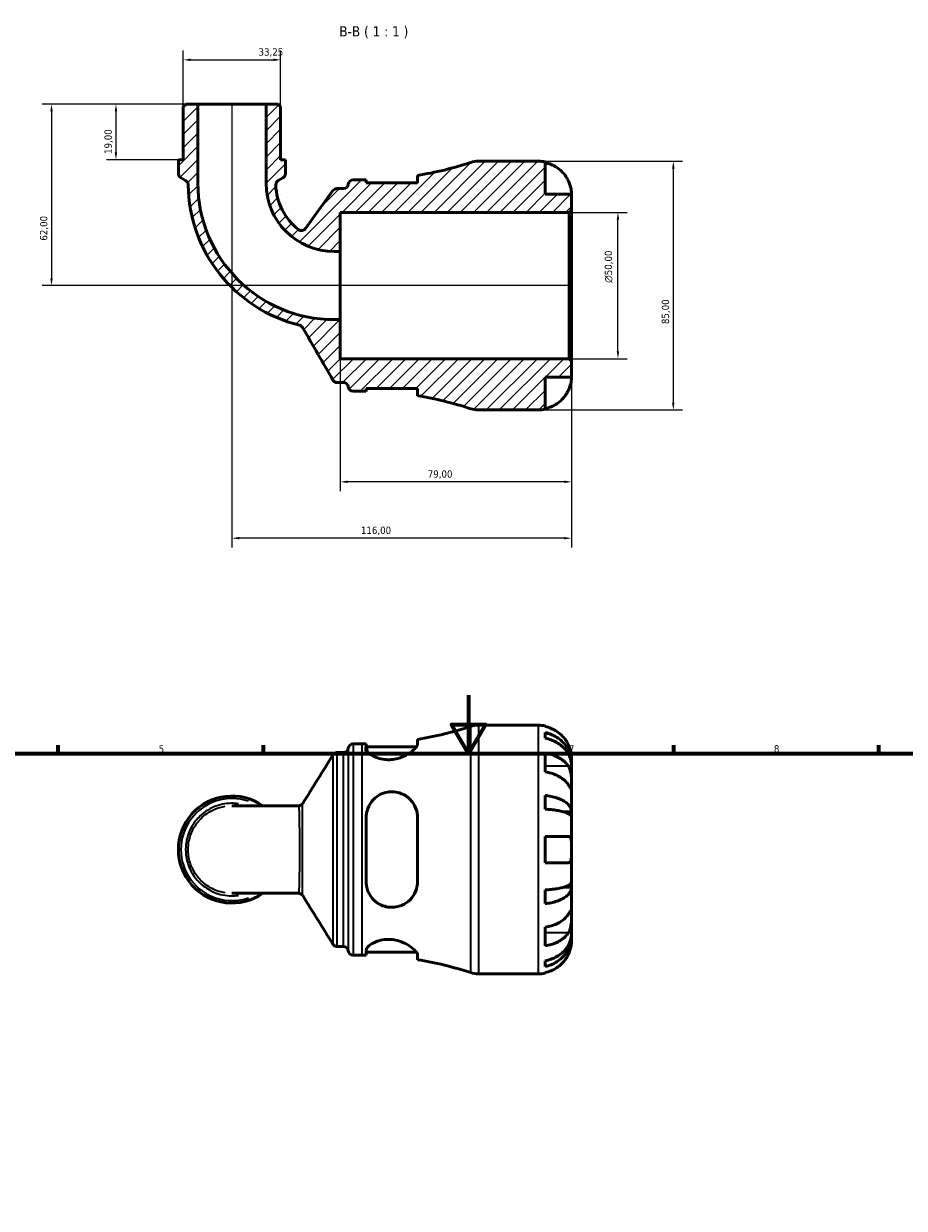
# Model space of a CAD drawing. Header units: millimetres. Extents: x 0 to 902, y 0 to 823.
# Tile 4 of 6: x 269 to 569, y 419 to 823. Entities that reach past the tile are written whole.
import ezdxf

# ---------------------------------------------------------------- set-up
doc = ezdxf.new("R2010")
doc.units = ezdxf.units.MM
for name, color, linetype, lineweight in [('Border (ISO)', 7, 'Continuous', 70), ('Dimension (ISO)', 7, 'Continuous', 25), ('Hatch (ISO)', 7, 'Continuous', 18), ('Symbol (ISO)', 7, 'Continuous', 25), ('Visible (ISO)', 7, 'Continuous', 50), ('Visible Narrow (ISO)', 7, 'Continuous', 35)]:
    doc.layers.add(name, color=color, linetype=linetype, lineweight=lineweight)
doc.styles.add('Label Text (ISO)', font='tahoma.ttf')
doc.styles.add('Note Text (ISO)', font='tahoma.ttf')
doc.dimstyles.new('Default (ISO)', dxfattribs={"dimtxt": 2.5, "dimasz": 2.5, "dimexe": 3.175, "dimexo": 0, "dimgap": 0.762, "dimtad": 1, "dimrnd": 1e-08, "dimzin": 0, "dimtxsty": 'Note Text (ISO)', "dimcen": 0.09, "dimdle": 10, "dimclrd": 256, "dimclre": 256, "dimclrt": 256, "dimazin": 0, "dimtfac": 1.40208, "dimtmove": 0, "dimatfit": 3, "dimfxl": 1, "dimtolj": 1, "dimtzin": 0, "dimlwd": -1, "dimlwe": -1, "dimarcsym": 0})

# ---------------------------------------------------------------- blocks, each defined once
blk = doc.blocks.new('Borders Default Border')
at = {"layer": 'Border (ISO)'}
for p, q in [((280.33, 574), (280.33, 576.9)), ((350.42, 574), (350.42, 576.9)), ((490.58, 574), (490.58, 576.9)), ((560.67, 574), (560.67, 576.9))]:
    blk.add_line(p, q, dxfattribs=at)
at = {"layer": 'Border (ISO)', "flags": 128}
for points in [[(420.5, 594), (420.5, 574), (414.73, 584), (426.27, 584), (420.5, 574)], [(20, 20), (20, 574), (821, 574), (821, 20), (20, 20)]]:
    blk.add_lwpolyline(points, dxfattribs=at)
at = {"layer": 'Border (ISO)', "color": 232, "true_color": 0xca0064, "char_height": 2.5, "attachment_point": 7, "style": 'Note Text (ISO)'}
for s, insert in [('5', (314.64, 574.35)), ('6', (384.66, 574.35)), ('7', (454.77, 574.4)), ('8', (524.81, 574.34))]:
    blk.add_mtext(s, dxfattribs=dict(at, insert=insert))
blk = doc.blocks.new('*D7')
at = {"layer": 'Defpoints', "color": 0, "transparency": 16777216}
for p in [(328.05, 795.95), (300.07, 776.95), (321.4, 776.95)]:
    blk.add_point(p, dxfattribs=at)
at = {"layer": 'Dimension (ISO)', "transparency": 16777216}
for p, q in [((328.05, 795.95), (296.9, 795.95)), ((300.07, 793.45), (300.07, 779.45)), ((321.4, 776.95), (296.9, 776.95))]:
    blk.add_line(p, q, dxfattribs=at)
for points in [[(299.66, 793.45), (300.49, 793.45), (300.07, 795.95)], [(299.66, 779.45), (300.49, 779.45), (300.07, 776.95)]]:
    blk.add_solid(points, dxfattribs=at)
at = {"layer": 'Dimension (ISO)', "color": 232, "true_color": 0xca0064, "transparency": 16777216, "insert": (296.14, 778.93), "char_height": 2.5, "attachment_point": 1, "rotation": 90, "style": 'Note Text (ISO)'}
blk.add_mtext('\\A1;19,00', dxfattribs=at)
blk = doc.blocks.new('*D8')
at = {"layer": 'Defpoints', "color": 0, "transparency": 16777216}
for p in [(454.84, 758.95), (471.53, 758.95), (454.84, 708.95)]:
    blk.add_point(p, dxfattribs=at)
at = {"layer": 'Dimension (ISO)', "transparency": 16777216}
for p, q in [((454.84, 758.95), (474.71, 758.95)), ((471.53, 711.45), (471.53, 756.45)), ((454.84, 708.95), (474.71, 708.95))]:
    blk.add_line(p, q, dxfattribs=at)
for points in [[(471.12, 756.45), (471.95, 756.45), (471.53, 758.95)], [(471.12, 711.45), (471.95, 711.45), (471.53, 708.95)]]:
    blk.add_solid(points, dxfattribs=at)
at = {"layer": 'Dimension (ISO)', "color": 232, "true_color": 0xca0064, "transparency": 16777216, "insert": (467.01, 734.89), "char_height": 2.5, "attachment_point": 1, "rotation": 90, "style": 'Note Text (ISO)'}
blk.add_mtext('\\A1;\\fAIGDT|b0|i0;\\H2.5000;\\ln\\fTahoma|b0|i0;\\H2.5000;50,00', dxfattribs=at)
blk = doc.blocks.new('*D9')
at = {"layer": 'Defpoints', "color": 0, "transparency": 16777216}
for p in [(376.69, 722.31), (455.69, 708.1), (376.69, 666.89)]:
    blk.add_point(p, dxfattribs=at)
at = {"layer": 'Dimension (ISO)', "transparency": 16777216}
for p, q in [((376.69, 722.31), (376.69, 663.71)), ((455.69, 708.1), (455.69, 663.71)), ((453.19, 666.89), (379.19, 666.89))]:
    blk.add_line(p, q, dxfattribs=at)
for points in [[(379.19, 667.31), (379.19, 666.47), (376.69, 666.89)], [(453.19, 667.31), (453.19, 666.47), (455.69, 666.89)]]:
    blk.add_solid(points, dxfattribs=at)
at = {"layer": 'Dimension (ISO)', "color": 232, "true_color": 0xca0064, "transparency": 16777216, "insert": (406.57, 670.82), "char_height": 2.5, "attachment_point": 1, "style": 'Note Text (ISO)'}
blk.add_mtext('\\A1;79,00', dxfattribs=at)
blk = doc.blocks.new('*D10')
at = {"layer": 'Defpoints', "color": 0, "transparency": 16777216}
for p in [(444.44, 776.45), (444.44, 691.45), (490.44, 691.45)]:
    blk.add_point(p, dxfattribs=at)
at = {"layer": 'Dimension (ISO)', "transparency": 16777216}
for p, q in [((444.44, 776.45), (493.62, 776.45)), ((490.44, 773.95), (490.44, 693.95)), ((444.44, 691.45), (493.62, 691.45))]:
    blk.add_line(p, q, dxfattribs=at)
for points in [[(490.02, 773.95), (490.86, 773.95), (490.44, 776.45)], [(490.02, 693.95), (490.86, 693.95), (490.44, 691.45)]]:
    blk.add_solid(points, dxfattribs=at)
at = {"layer": 'Dimension (ISO)', "color": 232, "true_color": 0xca0064, "transparency": 16777216, "insert": (486.5, 720.8), "char_height": 2.5, "attachment_point": 1, "rotation": 90, "style": 'Note Text (ISO)'}
blk.add_mtext('\\A1;85,00', dxfattribs=at)
blk = doc.blocks.new('*D11')
at = {"layer": 'Defpoints', "color": 0, "transparency": 16777216}
for p in [(339.69, 795.95), (455.69, 708.1), (339.69, 647.63)]:
    blk.add_point(p, dxfattribs=at)
at = {"layer": 'Dimension (ISO)', "transparency": 16777216}
for p, q in [((339.69, 795.95), (339.69, 644.46)), ((455.69, 708.1), (455.69, 644.46)), ((453.19, 647.63), (342.19, 647.63))]:
    blk.add_line(p, q, dxfattribs=at)
for points in [[(342.19, 648.05), (342.19, 647.22), (339.69, 647.63)], [(453.19, 648.05), (453.19, 647.22), (455.69, 647.63)]]:
    blk.add_solid(points, dxfattribs=at)
at = {"layer": 'Dimension (ISO)', "color": 232, "true_color": 0xca0064, "transparency": 16777216, "insert": (383.74, 651.57), "char_height": 2.5, "attachment_point": 1, "style": 'Note Text (ISO)'}
blk.add_mtext('\\A1;116,00', dxfattribs=at)
blk = doc.blocks.new('*D12')
at = {"layer": 'Defpoints', "color": 0, "transparency": 16777216}
for p in [(356.32, 811.1), (323.07, 795.1), (356.32, 795.1)]:
    blk.add_point(p, dxfattribs=at)
at = {"layer": 'Dimension (ISO)', "transparency": 16777216}
for p, q in [((323.07, 795.1), (323.07, 814.27)), ((356.32, 795.1), (356.32, 814.27)), ((325.57, 811.1), (353.82, 811.1))]:
    blk.add_line(p, q, dxfattribs=at)
for points in [[(325.57, 811.51), (325.57, 810.68), (323.07, 811.1)], [(353.82, 811.51), (353.82, 810.68), (356.32, 811.1)]]:
    blk.add_solid(points, dxfattribs=at)
at = {"layer": 'Dimension (ISO)', "color": 232, "true_color": 0xca0064, "transparency": 16777216, "insert": (348.77, 815.03), "char_height": 2.5, "attachment_point": 1, "style": 'Note Text (ISO)'}
blk.add_mtext('\\A1;33,25', dxfattribs=at)
blk = doc.blocks.new('*D13')
at = {"layer": 'Defpoints', "color": 0, "transparency": 16777216}
for p in [(328.05, 795.95), (278.07, 733.95), (454.84, 733.95)]:
    blk.add_point(p, dxfattribs=at)
at = {"layer": 'Dimension (ISO)', "transparency": 16777216}
for p, q in [((328.05, 795.95), (274.89, 795.95)), ((278.07, 793.45), (278.07, 736.45)), ((454.84, 733.95), (274.89, 733.95))]:
    blk.add_line(p, q, dxfattribs=at)
for points in [[(277.65, 793.45), (278.48, 793.45), (278.07, 795.95)], [(277.65, 736.45), (278.48, 736.45), (278.07, 733.95)]]:
    blk.add_solid(points, dxfattribs=at)
at = {"layer": 'Dimension (ISO)', "color": 232, "true_color": 0xca0064, "transparency": 16777216, "insert": (274.13, 749.31), "char_height": 2.5, "attachment_point": 1, "rotation": 90, "style": 'Note Text (ISO)'}
blk.add_mtext('\\A1;62,00', dxfattribs=at)

msp = doc.modelspace()

# ---------------------------------------------------------------- hatches: boundary and pattern name
at = {"layer": 'Hatch (ISO)'}
h = msp.add_hatch(dxfattribs=at)
h.set_pattern_fill('ANSI31', color=256, scale=25.4, style=0)
h.set_pattern_definition([(45, (0, 0), (-2.245064, 2.245064), [])])
edge = h.paths.add_edge_path()
edge.add_ellipse((423.899, 699.945), major_axis=(-2.659, -8.073), ratio=1, start_angle=0, end_angle=18.23145)
edge.add_line((423.899, 691.445), (444.441, 691.445))
edge.add_ellipse((444.441, 702.695), major_axis=(0, -11.25), ratio=1, start_angle=0, end_angle=11.53696)
edge.add_line((446.691, 691.673), (446.691, 702.695))
edge.add_line((446.691, 702.695), (455.691, 702.695))
edge.add_line((455.691, 702.695), (455.691, 708.095))
edge.add_line((455.691, 708.095), (454.841, 708.945))
edge.add_line((454.841, 708.945), (376.691, 708.945))
edge.add_line((376.691, 708.945), (376.691, 722.308))
edge.add_line((376.691, 722.308), (374.689, 722.308))
edge.add_ellipse((374.689, 768.943), major_axis=(0, -46.635), ratio=1, start_angle=270, end_angle=360, ccw=False)
edge.add_line((328.054, 768.943), (328.054, 795.945))
edge.add_line((328.054, 795.945), (323.917, 795.945))
edge.add_line((323.917, 795.945), (323.067, 795.095))
edge.add_line((323.067, 795.095), (323.067, 776.945))
edge.add_line((323.067, 776.945), (321.404, 776.945))
edge.add_line((321.404, 776.945), (321.404, 772.227))
edge.add_ellipse((323.104, 772.227), major_axis=(-1.7, 0), ratio=1, start_angle=0, end_angle=60)
edge.add_line((322.254, 770.755), (323.882, 769.815))
edge.add_spline(control_points=[(323.882, 769.815), (324.041, 769.723), (324.184, 769.606), (324.427, 769.331), (324.526, 769.175), (324.684, 768.802), (324.73, 768.583), (324.732, 768.362)], knot_values=[-0.1764937, -0.1764937, -0.1764937, -0.1764937, -0.1214516, -0.1214516, -0.0664096, -0.0664096, 0, 0, 0, 0], degree=3, periodic=0)
edge.add_ellipse((374.689, 768.943), major_axis=(-49.956, -0.581), ratio=1, start_angle=0, end_angle=75.50623)
edge.add_spline(control_points=[(362.748, 720.431), (362.863, 720.403), (362.974, 720.363), (363.187, 720.26), (363.288, 720.198), (363.556, 719.991), (363.703, 719.822), (363.814, 719.631)], knot_values=[-0.1372686, -0.1372686, -0.1372686, -0.1372686, -0.1018391, -0.1018391, -0.0664096, -0.0664096, 0, 0, 0, 0], degree=3, periodic=0)
edge.add_line((363.814, 719.631), (374.198, 701.645))
edge.add_spline(control_points=[(374.198, 701.645), (374.291, 701.484), (374.411, 701.338), (374.692, 701.093), (374.852, 700.994), (375.229, 700.839), (375.449, 700.795), (375.67, 700.795)], knot_values=[-0.1784834, -0.1784834, -0.1784834, -0.1784834, -0.1224465, -0.1224465, -0.0664096, -0.0664096, 0, 0, 0, 0], degree=3, periodic=0)
edge.add_line((375.67, 700.795), (377.755, 700.795))
edge.add_ellipse((377.755, 699.095), major_axis=(0, 1.7), ratio=1, start_angle=277.18076, end_angle=360, ccw=False)
edge.add_ellipse((381.129, 699.52), major_axis=(-1.687, -0.212), ratio=1, start_angle=0, end_angle=82.81924)
edge.add_line((381.129, 697.82), (384.169, 697.82))
edge.add_ellipse((384.169, 579.327), major_axis=(0, 118.493), ratio=1, start_angle=359.33029, end_angle=360, ccw=False)
edge.add_line((385.554, 697.812), (385.554, 698.82))
edge.add_line((385.554, 698.82), (403.054, 698.82))
edge.add_line((403.054, 698.82), (403.054, 696.306))
edge.add_ellipse((384.169, 579.327), major_axis=(18.885, 116.979), ratio=1, start_angle=350.93924, end_angle=360, ccw=False)
edge = h.paths.add_edge_path()
edge.add_ellipse((423.899, 767.945), major_axis=(0, 8.5), ratio=1, start_angle=0, end_angle=18.23145)
edge.add_ellipse((384.169, 888.564), major_axis=(37.071, -112.545), ratio=1, start_angle=350.93924, end_angle=360, ccw=False)
edge.add_line((403.054, 771.585), (403.054, 769.07))
edge.add_line((403.054, 769.07), (385.554, 769.07))
edge.add_line((385.554, 769.07), (385.554, 770.079))
edge.add_ellipse((384.169, 888.564), major_axis=(1.385, -118.485), ratio=1, start_angle=359.33029, end_angle=360, ccw=False)
edge.add_line((384.169, 770.07), (381.129, 770.07))
edge.add_ellipse((381.129, 768.37), major_axis=(0, 1.7), ratio=1, start_angle=0, end_angle=82.81924)
edge.add_ellipse((377.755, 768.795), major_axis=(1.687, -0.213), ratio=1, start_angle=277.18076, end_angle=360, ccw=False)
edge.add_line((377.755, 767.095), (375.557, 767.095))
edge.add_ellipse((375.557, 765.395), major_axis=(0, 1.7), ratio=1, start_angle=0, end_angle=54.10241)
edge.add_line((374.18, 766.392), (364.821, 753.463))
edge.add_ellipse((363.444, 754.46), major_axis=(1.377, -0.997), ratio=1, start_angle=268.07241, end_angle=360, ccw=False)
edge.add_ellipse((374.689, 768.943), major_axis=(-12.287, -15.826), ratio=1, start_angle=309.67882, end_angle=360, ccw=False)
edge.add_spline(control_points=[(354.664, 768.295), (354.657, 768.491), (354.685, 768.686), (354.805, 769.059), (354.898, 769.234), (355.153, 769.564), (355.321, 769.711), (355.513, 769.822)], knot_values=[-0.1840222, -0.1840222, -0.1840222, -0.1840222, -0.1252159, -0.1252159, -0.0664096, -0.0664096, 0, 0, 0, 0], degree=3, periodic=0)
edge.add_line((355.513, 769.822), (357.128, 770.755))
edge.add_ellipse((356.278, 772.227), major_axis=(0.85, -1.472), ratio=1, start_angle=0, end_angle=60)
edge.add_line((357.978, 772.227), (357.978, 776.945))
edge.add_line((357.978, 776.945), (356.316, 776.945))
edge.add_line((356.316, 776.945), (356.316, 795.095))
edge.add_line((356.316, 795.095), (355.466, 795.945))
edge.add_line((355.466, 795.945), (351.328, 795.945))
edge.add_line((351.328, 795.945), (351.328, 768.943))
edge.add_ellipse((374.689, 768.943), major_axis=(-23.36, 0), ratio=1, start_angle=0, end_angle=90)
edge.add_line((374.689, 745.583), (376.691, 745.583))
edge.add_line((376.691, 745.583), (376.691, 758.945))
edge.add_line((376.691, 758.945), (454.841, 758.945))
edge.add_line((454.841, 758.945), (455.691, 759.795))
edge.add_line((455.691, 759.795), (455.691, 765.195))
edge.add_line((455.691, 765.195), (446.691, 765.195))
edge.add_line((446.691, 765.195), (446.691, 776.218))
edge.add_ellipse((444.441, 765.195), major_axis=(2.25, 11.023), ratio=1, start_angle=0, end_angle=11.53696)
edge.add_line((444.441, 776.445), (423.899, 776.445))

# ---------------------------------------------------------------- linework, layer by layer
at = {"layer": 'Visible (ISO)'}
for p, q in [((323.917, 795.945), (323.067, 795.095)), ((323.067, 795.095), (323.067, 776.945)), ((328.054, 795.945), (323.917, 795.945)), ((328.054, 768.943), (328.054, 795.945)), ((351.328, 795.945), (328.054, 795.945)), ((355.466, 795.945), (351.328, 795.945)), ((351.328, 795.945), (351.328, 768.943)), ((356.316, 795.095), (355.466, 795.945)), ((356.316, 776.945), (356.316, 795.095)), ((323.067, 776.945), (321.404, 776.945)), ((321.404, 776.945), (321.404, 772.227)), ((357.978, 776.945), (356.316, 776.945)), ((357.978, 772.227), (357.978, 776.945)), ((444.441, 776.445), (423.899, 776.445)), ((446.691, 765.195), (446.691, 776.218)), ((322.254, 770.755), (323.882, 769.815)), ((355.513, 769.822), (357.128, 770.755)), ((384.169, 770.07), (381.129, 770.07)), ((385.554, 769.07), (385.554, 770.079)), ((403.054, 771.585), (403.054, 769.07)), ((374.18, 766.392), (364.821, 753.463)), ((377.755, 767.095), (375.557, 767.095)), ((403.054, 769.07), (385.554, 769.07)), ((455.691, 765.195), (446.691, 765.195)), ((455.691, 759.795), (455.691, 765.195)), ((376.691, 745.583), (376.691, 758.945)), ((376.691, 758.945), (454.841, 758.945)), ((454.841, 758.945), (455.691, 759.795)), ((454.841, 758.945), (454.841, 708.945)), ((455.691, 708.095), (455.691, 759.795)), ((374.689, 745.583), (376.691, 745.583)), ((376.691, 722.308), (376.691, 745.583)), ((376.691, 722.308), (374.689, 722.308)), ((376.691, 708.945), (376.691, 722.308)), ((454.841, 708.945), (376.691, 708.945)), ((455.691, 708.095), (454.841, 708.945)), ((455.691, 702.695), (455.691, 708.095)), ((375.67, 700.795), (377.755, 700.795)), ((446.691, 691.673), (446.691, 702.695)), ((446.691, 702.695), (455.691, 702.695)), ((381.129, 697.82), (384.169, 697.82)), ((385.554, 697.812), (385.554, 698.82)), ((385.554, 698.82), (403.054, 698.82)), ((403.054, 698.82), (403.054, 696.306)), ((423.899, 691.445), (444.441, 691.445)), ((423.899, 583.738), (444.441, 583.738)), ((446.691, 583.511), (446.691, 583.27)), ((403.054, 577.234), (403.054, 578.878)), ((446.691, 581.195), (446.691, 579.25)), ((381.129, 577.363), (384.169, 577.363)), ((385.554, 577.371), (385.554, 575.656)), ((385.554, 576.363), (402.724, 576.363)), ((375.636, 574.388), (377.755, 574.388)), ((446.691, 574.141), (446.691, 567.777)), ((455.691, 570.477), (455.691, 572.488)), ((455.691, 570.477), (455.656, 570.477)), ((455.691, 569.712), (455.691, 570.477)), ((455.691, 563.335), (455.691, 569.712)), ((455.691, 554.115), (455.691, 563.335)), ((446.691, 559.733), (446.691, 555.039)), ((362.441, 556.2), (339.696, 556.2)), ((385.554, 552.238), (385.554, 530.238)), ((403.054, 530.238), (403.054, 552.238)), ((455.691, 554.115), (452.962, 554.115)), ((455.691, 552.267), (455.691, 554.115)), ((455.691, 541.238), (455.691, 552.267)), ((446.691, 545.738), (446.691, 536.738)), ((455.691, 530.209), (455.691, 541.238)), ((339.696, 526.276), (362.441, 526.276)), ((446.691, 527.437), (446.691, 522.743)), ((455.691, 528.361), (452.962, 528.361)), ((455.691, 528.361), (455.691, 530.209)), ((455.691, 519.141), (455.691, 528.361)), ((455.691, 512.764), (455.691, 519.141)), ((446.691, 514.698), (446.691, 508.335)), ((455.691, 511.999), (455.656, 511.999)), ((455.691, 511.999), (455.691, 512.764)), ((455.691, 509.988), (455.691, 511.999)), ((375.636, 508.088), (377.755, 508.088)), ((385.554, 506.82), (385.554, 505.105)), ((385.554, 506.113), (402.724, 506.113)), ((381.129, 505.113), (384.169, 505.113)), ((403.054, 503.598), (403.054, 505.242)), ((446.691, 503.226), (446.691, 501.281)), ((423.899, 498.738), (444.441, 498.738)), ((446.691, 499.205), (446.691, 498.965))]:
    msp.add_line(p, q, dxfattribs=at)
for centre, radius, start, end in [((384.169, 888.564), 118.493, 279.17069, 288.23145), ((423.899, 767.945), 8.5, 90, 108.23145), ((444.441, 765.195), 11.25, 78.46304, 90), ((323.104, 772.227), 1.7, 180, 240), ((356.278, 772.227), 1.7, 300, 0), ((381.129, 768.37), 1.7, 90, 172.81924), ((384.169, 888.564), 118.493, 270, 270.66971), ((374.689, 768.943), 49.96, 180.66619, 256.17242), ((374.689, 768.943), 46.635, 180, 270), ((374.689, 768.943), 23.36, 180, 270), ((374.689, 768.943), 20.035, 181.85364, 232.17482), ((375.557, 765.395), 1.7, 90, 144.10241), ((377.755, 768.795), 1.7, 270, 352.81924), ((363.444, 754.46), 1.7, 232.17482, 324.10241), ((377.755, 699.095), 1.7, 7.18076, 90), ((381.129, 699.52), 1.7, 187.18076, 270), ((384.169, 579.327), 118.493, 89.33029, 90), ((384.169, 579.327), 118.493, 71.76855, 80.82931), ((423.899, 699.945), 8.5, 251.76855, 270), ((444.441, 702.695), 11.25, 270, 281.53696), ((384.169, 695.856), 118.493, 279.17069, 288.23145), ((423.899, 575.238), 8.5, 90, 108.23145), ((444.441, 572.488), 11.25, 78.46304, 90), ((377.755, 576.088), 1.7, 270, 352.81924), ((381.129, 575.663), 1.7, 90, 172.81924), ((384.169, 695.856), 118.493, 270, 270.66971), ((339.691, 541.238), 18.287, 54.9032, 305.0968), ((377.755, 506.388), 1.7, 7.18076, 90), ((381.129, 506.813), 1.7, 187.18076, 270), ((384.169, 386.62), 118.493, 89.33029, 90), ((384.169, 386.62), 118.493, 71.76855, 80.82931), ((423.899, 507.238), 8.5, 251.76855, 270), ((444.441, 509.988), 11.25, 270, 281.53696)]:
    msp.add_arc(centre, radius, start, end, dxfattribs=at)
for points, knots in [([(446.691, 775.978), (447.411, 775.83), (448.114, 775.608), (449.377, 775.083), (450.052, 774.728), (451.31, 773.885), (451.894, 773.396), (452.877, 772.409), (453.366, 771.82), (454.108, 770.704), (454.391, 770.196), (454.624, 769.695)], [0.21343841, 0.21343841, 0.21343841, 0.21343841, 0.41559978, 0.41559978, 0.62400044, 0.62400044, 0.8324011, 0.8324011, 1.04178819, 1.04178819, 1.20124236, 1.20124236, 1.20124236, 1.20124236]), ([(323.882, 769.815), (324.041, 769.723), (324.184, 769.606), (324.427, 769.331), (324.526, 769.175), (324.684, 768.802), (324.73, 768.583), (324.732, 768.362)], [-0.17649371, -0.17649371, -0.17649371, -0.17649371, -0.12145164, -0.12145164, -0.06640956, -0.06640956, 0, 0, 0, 0]), ([(354.664, 768.295), (354.657, 768.491), (354.685, 768.686), (354.805, 769.059), (354.898, 769.234), (355.153, 769.564), (355.321, 769.711), (355.513, 769.822)], [-0.18402216, -0.18402216, -0.18402216, -0.18402216, -0.12521586, -0.12521586, -0.06640956, -0.06640956, 0, 0, 0, 0]), ([(402.724, 769.07), (402.793, 769.175), (402.851, 769.276), (403.001, 769.582), (403.054, 769.773), (403.054, 769.942)], [-0.41193269, -0.41193269, -0.41193269, -0.41193269, -0.32977421, -0.32977421, -0.15506113, -0.15506113, -0.15506113, -0.15506113]), ([(454.624, 769.695), (454.721, 769.487), (454.813, 769.275), (454.982, 768.853), (455.06, 768.643), (455.218, 768.173), (455.295, 767.916), (455.476, 767.221), (455.553, 766.811), (455.656, 766.069), (455.676, 765.758), (455.693, 765.314), (455.691, 765.195), (455.691, 765.195)], [-0.72877811, -0.72877811, -0.72877811, -0.72877811, -0.65864576, -0.65864576, -0.58948737, -0.58948737, -0.50282865, -0.50282865, -0.34782332, -0.34782332, -0.17870564, -0.17870564, 0, 0, 0, 0]), ([(362.748, 720.431), (362.863, 720.403), (362.974, 720.363), (363.187, 720.26), (363.288, 720.198), (363.556, 719.991), (363.703, 719.822), (363.814, 719.631)], [-0.13726865, -0.13726865, -0.13726865, -0.13726865, -0.1018391, -0.1018391, -0.06640956, -0.06640956, 0, 0, 0, 0]), ([(363.814, 719.631), (365.566, 716.597), (367.317, 713.563), (370.778, 707.568), (372.488, 704.607), (374.198, 701.645)], [-2.1748875, -2.1748875, -2.1748875, -2.1748875, -1.1240344, -1.1240344, -0.0981495, -0.0981495, -0.0981495, -0.0981495]), ([(374.198, 701.645), (374.291, 701.484), (374.411, 701.338), (374.692, 701.093), (374.852, 700.994), (375.229, 700.839), (375.449, 700.795), (375.67, 700.795)], [-0.17848341, -0.17848341, -0.17848341, -0.17848341, -0.12244649, -0.12244649, -0.06640956, -0.06640956, 0, 0, 0, 0]), ([(455.691, 702.695), (455.691, 702.695), (455.692, 702.642), (455.687, 702.419), (455.682, 702.24), (455.64, 701.696), (455.593, 701.297), (455.44, 700.53), (455.36, 700.205), (455.183, 699.606), (455.094, 699.341), (454.888, 698.794), (454.771, 698.514), (454.637, 698.224), (454.631, 698.21), (454.624, 698.195)], [-3.12621297, -3.12621297, -3.12621297, -3.12621297, -3.00592131, -3.00592131, -2.87295675, -2.87295675, -2.69789372, -2.69789372, -2.58338701, -2.58338701, -2.49547573, -2.49547573, -2.40310236, -2.40310236, -2.39831682, -2.39831682, -2.39831682, -2.39831682]), ([(403.054, 697.949), (403.054, 698.12), (403, 698.312), (402.849, 698.618), (402.791, 698.718), (402.724, 698.821)], [-3.11901105, -3.11901105, -3.11901105, -3.11901105, -2.94252179, -2.94252179, -2.86172082, -2.86172082, -2.86172082, -2.86172082]), ([(454.624, 698.195), (454.391, 697.695), (454.108, 697.187), (453.366, 696.071), (452.877, 695.482), (451.894, 694.495), (451.31, 694.006), (450.052, 693.163), (449.377, 692.808), (448.114, 692.283), (447.411, 692.061), (446.691, 691.913)], [5.50227189, 5.50227189, 5.50227189, 5.50227189, 5.66172607, 5.66172607, 5.87111315, 5.87111315, 6.07951382, 6.07951382, 6.28791448, 6.28791448, 6.49007585, 6.49007585, 6.49007585, 6.49007585]), ([(454.624, 576.988), (454.391, 577.488), (454.108, 577.997), (453.366, 579.113), (452.877, 579.701), (451.894, 580.688), (451.31, 581.177), (450.052, 582.021), (449.377, 582.376), (448.114, 582.901), (447.411, 583.123), (446.691, 583.27)], [5.50227189, 5.50227189, 5.50227189, 5.50227189, 5.66172607, 5.66172607, 5.87111315, 5.87111315, 6.07951382, 6.07951382, 6.28791448, 6.28791448, 6.49007585, 6.49007585, 6.49007585, 6.49007585]), ([(446.691, 581.195), (447.412, 581.052), (448.117, 580.836), (449.382, 580.328), (450.056, 579.985), (451.315, 579.17), (451.899, 578.697), (452.881, 577.744), (453.37, 577.176), (454.212, 575.952), (454.565, 575.297), (455.098, 574.049), (455.326, 573.34), (455.622, 571.893), (455.691, 571.154), (455.691, 570.477)], [0.2134337, 0.2134337, 0.2134337, 0.2134337, 0.41601, 0.41601, 0.6243485, 0.6243485, 0.832687, 0.832687, 1.0415719, 1.0415719, 1.2504568, 1.2504568, 1.4601279, 1.4601279, 1.6697991, 1.6697991, 1.6697991, 1.6697991]), ([(455.691, 569.712), (455.691, 570.314), (455.622, 570.972), (455.326, 572.26), (455.098, 572.89), (454.565, 574.001), (454.212, 574.584), (453.37, 575.673), (452.881, 576.179), (451.899, 577.027), (451.315, 577.448), (450.056, 578.174), (449.382, 578.479), (448.117, 578.931), (447.412, 579.123), (446.691, 579.25)], [5.0161165, 5.0161165, 5.0161165, 5.0161165, 5.2257877, 5.2257877, 5.4354588, 5.4354588, 5.6443437, 5.6443437, 5.8532286, 5.8532286, 6.0615671, 6.0615671, 6.2699056, 6.2699056, 6.472482, 6.472482, 6.472482, 6.472482]), ([(403.054, 577.234), (403.054, 577.064), (403, 576.872), (402.676, 576.213), (402.231, 575.688), (400.981, 574.599), (400.171, 574.032), (398.373, 573.079), (397.414, 572.678), (395.621, 572.187), (394.841, 572.044), (393.304, 571.92), (392.57, 571.931), (390.982, 572.1), (390.166, 572.289), (388.442, 572.875), (387.613, 573.314), (386.322, 574.238), (385.875, 574.724), (385.594, 575.335), (385.554, 575.501), (385.554, 575.656)], [-3.1190111, -3.1190111, -3.1190111, -3.1190111, -2.9425218, -2.9425218, -2.5658323, -2.5658323, -2.1866341, -2.1866341, -1.8519842, -1.8519842, -1.611527, -1.611527, -1.3870833, -1.3870833, -1.11061, -1.11061, -0.7372166, -0.7372166, -0.3497412, -0.3497412, -0.1958212, -0.1958212, -0.1958212, -0.1958212]), ([(455.691, 572.488), (455.691, 572.488), (455.692, 572.542), (455.687, 572.764), (455.682, 572.943), (455.64, 573.487), (455.593, 573.886), (455.44, 574.653), (455.36, 574.979), (455.183, 575.578), (455.094, 575.843), (454.888, 576.39), (454.771, 576.669), (454.637, 576.959), (454.631, 576.974), (454.624, 576.988)], [-3.12621297, -3.12621297, -3.12621297, -3.12621297, -3.00592131, -3.00592131, -2.87295675, -2.87295675, -2.69789372, -2.69789372, -2.58338701, -2.58338701, -2.49547573, -2.49547573, -2.40310236, -2.40310236, -2.39831682, -2.39831682, -2.39831682, -2.39831682]), ([(374.19, 573.582), (374.217, 573.625), (374.249, 573.673), (374.333, 573.782), (374.384, 573.842), (374.52, 573.973), (374.604, 574.045), (374.821, 574.185), (374.954, 574.254), (375.27, 574.356), (375.452, 574.388), (375.636, 574.388)], [3.1391903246, 3.1391903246, 3.1391903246, 3.1391903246, 3.1396734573, 3.1396734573, 3.1401565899, 3.1401565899, 3.1406397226, 3.1406397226, 3.1411228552, 3.1411228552, 3.1416059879, 3.1416059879, 3.1416059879, 3.1416059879]), ([(446.691, 574.141), (447.411, 574.037), (448.114, 573.88), (449.377, 573.509), (450.052, 573.258), (451.31, 572.661), (451.894, 572.315), (452.877, 571.618), (453.366, 571.201), (454.108, 570.412), (454.391, 570.053), (454.624, 569.699)], [0.21343841, 0.21343841, 0.21343841, 0.21343841, 0.41559978, 0.41559978, 0.62400044, 0.62400044, 0.8324011, 0.8324011, 1.04178819, 1.04178819, 1.20124236, 1.20124236, 1.20124236, 1.20124236]), ([(454.624, 563.335), (454.391, 563.689), (454.108, 564.048), (453.366, 564.838), (452.877, 565.254), (451.894, 565.951), (451.31, 566.297), (450.052, 566.894), (449.377, 567.145), (448.114, 567.516), (447.411, 567.673), (446.691, 567.777)], [5.50227189, 5.50227189, 5.50227189, 5.50227189, 5.66172607, 5.66172607, 5.87111315, 5.87111315, 6.07951382, 6.07951382, 6.28791448, 6.28791448, 6.49007585, 6.49007585, 6.49007585, 6.49007585]), ([(454.624, 569.699), (454.683, 569.61), (454.74, 569.516), (454.916, 569.199), (455.026, 568.959), (455.225, 568.425), (455.312, 568.131), (455.486, 567.384), (455.555, 566.924), (455.655, 565.892), (455.675, 565.331), (455.693, 564.256), (455.691, 563.756), (455.691, 563.335)], [-0.72474413, -0.72474413, -0.72474413, -0.72474413, -0.68292689, -0.68292689, -0.58946764, -0.58946764, -0.49014387, -0.49014387, -0.34933517, -0.34933517, -0.17856496, -0.17856496, 0, 0, 0, 0]), ([(455.691, 563.335), (455.691, 563.094), (455.691, 562.881), (455.689, 562.507), (455.687, 562.353), (455.665, 562.087), (455.641, 562.013), (455.541, 562.022), (455.468, 562.097), (455.29, 562.336), (455.201, 562.464), (454.998, 562.767), (454.885, 562.938), (454.716, 563.195), (454.671, 563.264), (454.624, 563.335)], [0, 0, 0, 0, 0.10230486, 0.10230486, 0.2116531, 0.2116531, 0.35868741, 0.35868741, 0.49861539, 0.49861539, 0.59613895, 0.59613895, 0.69034298, 0.69034298, 0.72355027, 0.72355027, 0.72355027, 0.72355027]), ([(385.554, 552.238), (385.554, 552.703), (385.591, 553.165), (385.848, 554.773), (386.259, 555.868), (387.485, 557.847), (388.31, 558.727), (390.039, 559.931), (390.861, 560.336), (392.458, 560.823), (393.193, 560.949), (394.717, 561.013), (395.483, 560.941), (397.207, 560.554), (398.122, 560.169), (400.017, 558.986), (400.927, 558.092), (402.236, 556.1), (402.68, 555.026), (403.001, 553.339), (403.054, 552.792), (403.054, 552.238)], [-3.0744805, -3.0744805, -3.0744805, -3.0744805, -2.9275472, -2.9275472, -2.5564656, -2.5564656, -2.1770295, -2.1770295, -1.8962541, -1.8962541, -1.6711798, -1.6711798, -1.4362173, -1.4362173, -1.1221314, -1.1221314, -0.7060755, -0.7060755, -0.3297742, -0.3297742, -0.1550611, -0.1550611, -0.1550611, -0.1550611]), ([(446.691, 559.733), (447.412, 559.658), (448.117, 559.545), (449.382, 559.279), (450.056, 559.099), (451.315, 558.672), (451.899, 558.424), (452.881, 557.924), (453.37, 557.626), (454.212, 556.985), (454.565, 556.641), (455.098, 555.987), (455.326, 555.616), (455.622, 554.857), (455.691, 554.469), (455.691, 554.115)], [0.2134337, 0.2134337, 0.2134337, 0.2134337, 0.41601, 0.41601, 0.6243485, 0.6243485, 0.832687, 0.832687, 1.0415719, 1.0415719, 1.2504568, 1.2504568, 1.4601279, 1.4601279, 1.6697991, 1.6697991, 1.6697991, 1.6697991]), ([(362.441, 556.2), (362.611, 556.2), (362.781, 556.227), (363.085, 556.319), (363.218, 556.383), (363.437, 556.517), (363.525, 556.588), (363.666, 556.72), (363.721, 556.782), (363.81, 556.894), (363.845, 556.944), (363.873, 556.989)], [-1.552187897, -1.552187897, -1.552187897, -1.552187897, -1.546874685, -1.546874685, -1.541561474, -1.541561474, -1.536248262, -1.536248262, -1.53093505, -1.53093505, -1.525621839, -1.525621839, -1.525621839, -1.525621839]), ([(455.691, 552.267), (455.691, 552.442), (455.622, 552.633), (455.326, 553.007), (455.098, 553.191), (454.565, 553.513), (454.212, 553.683), (453.37, 553.999), (452.881, 554.146), (451.899, 554.393), (451.315, 554.515), (450.056, 554.726), (449.382, 554.814), (448.117, 554.946), (447.412, 555.002), (446.691, 555.039)], [5.0161165, 5.0161165, 5.0161165, 5.0161165, 5.2257877, 5.2257877, 5.4354588, 5.4354588, 5.6443437, 5.6443437, 5.8532286, 5.8532286, 6.0615671, 6.0615671, 6.2699056, 6.2699056, 6.472482, 6.472482, 6.472482, 6.472482]), ([(446.691, 545.738), (447.411, 545.738), (448.114, 545.738), (449.377, 545.738), (450.052, 545.738), (451.31, 545.738), (451.894, 545.738), (452.877, 545.738), (453.366, 545.738), (454.108, 545.738), (454.391, 545.738), (454.624, 545.738)], [0.21343841, 0.21343841, 0.21343841, 0.21343841, 0.41559978, 0.41559978, 0.62400044, 0.62400044, 0.8324011, 0.8324011, 1.04178819, 1.04178819, 1.20124236, 1.20124236, 1.20124236, 1.20124236]), ([(454.624, 545.738), (454.696, 545.738), (454.765, 545.73), (454.941, 545.686), (455.04, 545.635), (455.227, 545.475), (455.31, 545.36), (455.484, 544.997), (455.555, 544.714), (455.656, 543.968), (455.676, 543.492), (455.693, 542.421), (455.691, 541.832), (455.691, 541.238)], [-0.71968867, -0.71968867, -0.71968867, -0.71968867, -0.66913349, -0.66913349, -0.58448293, -0.58448293, -0.49008499, -0.49008499, -0.34765985, -0.34765985, -0.17827673, -0.17827673, 0, 0, 0, 0]), ([(455.691, 541.238), (455.691, 540.837), (455.692, 540.438), (455.687, 539.624), (455.682, 539.217), (455.64, 538.352), (455.593, 537.928), (455.44, 537.373), (455.36, 537.195), (455.183, 536.956), (455.094, 536.878), (454.888, 536.769), (454.771, 536.741), (454.637, 536.738), (454.631, 536.738), (454.624, 536.738)], [-3.12621297, -3.12621297, -3.12621297, -3.12621297, -3.00592131, -3.00592131, -2.87295675, -2.87295675, -2.69789372, -2.69789372, -2.58338701, -2.58338701, -2.49547573, -2.49547573, -2.40310236, -2.40310236, -2.39831682, -2.39831682, -2.39831682, -2.39831682]), ([(454.624, 536.738), (454.391, 536.738), (454.108, 536.738), (453.366, 536.738), (452.877, 536.738), (451.894, 536.738), (451.31, 536.738), (450.052, 536.738), (449.377, 536.738), (448.114, 536.738), (447.411, 536.738), (446.691, 536.738)], [5.50227189, 5.50227189, 5.50227189, 5.50227189, 5.66172607, 5.66172607, 5.87111315, 5.87111315, 6.07951382, 6.07951382, 6.28791448, 6.28791448, 6.49007585, 6.49007585, 6.49007585, 6.49007585]), ([(363.873, 525.487), (363.845, 525.532), (363.81, 525.582), (363.721, 525.694), (363.666, 525.756), (363.525, 525.888), (363.437, 525.959), (363.218, 526.093), (363.085, 526.157), (362.781, 526.249), (362.611, 526.276), (362.441, 526.276)], [1.525630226, 1.525630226, 1.525630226, 1.525630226, 1.530943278, 1.530943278, 1.536256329, 1.536256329, 1.54156938, 1.54156938, 1.546882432, 1.546882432, 1.552195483, 1.552195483, 1.552195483, 1.552195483]), ([(403.054, 530.238), (403.054, 529.679), (403, 529.127), (402.676, 527.437), (402.231, 526.364), (400.981, 524.47), (400.171, 523.645), (398.373, 522.425), (397.414, 521.989), (395.621, 521.553), (394.841, 521.468), (393.304, 521.514), (392.57, 521.63), (390.982, 522.092), (390.166, 522.477), (388.442, 523.633), (387.613, 524.482), (386.322, 526.456), (385.875, 527.592), (385.594, 529.268), (385.554, 529.752), (385.554, 530.238)], [-3.1190111, -3.1190111, -3.1190111, -3.1190111, -2.9425218, -2.9425218, -2.5658323, -2.5658323, -2.1866341, -2.1866341, -1.8519842, -1.8519842, -1.611527, -1.611527, -1.3870833, -1.3870833, -1.11061, -1.11061, -0.7372166, -0.7372166, -0.3497412, -0.3497412, -0.1958212, -0.1958212, -0.1958212, -0.1958212]), ([(446.691, 527.437), (447.412, 527.474), (448.117, 527.53), (449.382, 527.661), (450.056, 527.75), (451.315, 527.961), (451.899, 528.083), (452.881, 528.33), (453.37, 528.477), (454.212, 528.793), (454.565, 528.963), (455.098, 529.285), (455.326, 529.469), (455.622, 529.843), (455.691, 530.034), (455.691, 530.209)], [0.2134337, 0.2134337, 0.2134337, 0.2134337, 0.41601, 0.41601, 0.6243485, 0.6243485, 0.832687, 0.832687, 1.0415719, 1.0415719, 1.2504568, 1.2504568, 1.4601279, 1.4601279, 1.6697991, 1.6697991, 1.6697991, 1.6697991]), ([(455.691, 528.361), (455.691, 528.007), (455.622, 527.619), (455.326, 526.86), (455.098, 526.489), (454.565, 525.835), (454.212, 525.491), (453.37, 524.85), (452.881, 524.552), (451.899, 524.052), (451.315, 523.804), (450.056, 523.377), (449.382, 523.197), (448.117, 522.931), (447.412, 522.818), (446.691, 522.743)], [5.0161165, 5.0161165, 5.0161165, 5.0161165, 5.2257877, 5.2257877, 5.4354588, 5.4354588, 5.6443437, 5.6443437, 5.8532286, 5.8532286, 6.0615671, 6.0615671, 6.2699056, 6.2699056, 6.472482, 6.472482, 6.472482, 6.472482]), ([(446.691, 514.698), (447.411, 514.803), (448.114, 514.96), (449.377, 515.331), (450.052, 515.582), (451.31, 516.179), (451.894, 516.525), (452.877, 517.222), (453.366, 517.638), (454.108, 518.428), (454.391, 518.787), (454.624, 519.141)], [0.21343841, 0.21343841, 0.21343841, 0.21343841, 0.41559978, 0.41559978, 0.62400044, 0.62400044, 0.8324011, 0.8324011, 1.04178819, 1.04178819, 1.20124236, 1.20124236, 1.20124236, 1.20124236]), ([(454.624, 519.141), (454.683, 519.23), (454.74, 519.316), (454.916, 519.584), (455.026, 519.75), (455.225, 520.046), (455.312, 520.172), (455.486, 520.398), (455.555, 520.465), (455.655, 520.451), (455.675, 520.337), (455.693, 519.895), (455.691, 519.562), (455.691, 519.141)], [-0.72474413, -0.72474413, -0.72474413, -0.72474413, -0.68292689, -0.68292689, -0.58946764, -0.58946764, -0.49014387, -0.49014387, -0.34933517, -0.34933517, -0.17856496, -0.17856496, 0, 0, 0, 0]), ([(455.691, 519.141), (455.691, 518.9), (455.691, 518.632), (455.689, 518.034), (455.687, 517.702), (455.665, 516.891), (455.641, 516.405), (455.541, 515.454), (455.468, 514.999), (455.29, 514.265), (455.201, 513.979), (454.998, 513.454), (454.885, 513.215), (454.716, 512.922), (454.671, 512.848), (454.624, 512.777)], [0, 0, 0, 0, 0.10230486, 0.10230486, 0.2116531, 0.2116531, 0.35868741, 0.35868741, 0.49861539, 0.49861539, 0.59613895, 0.59613895, 0.69034298, 0.69034298, 0.72355027, 0.72355027, 0.72355027, 0.72355027]), ([(385.554, 506.82), (385.554, 506.969), (385.591, 507.126), (385.848, 507.709), (386.259, 508.172), (387.485, 509.088), (388.31, 509.541), (390.039, 510.153), (390.861, 510.354), (392.458, 510.54), (393.193, 510.557), (394.717, 510.449), (395.483, 510.317), (397.207, 509.866), (398.122, 509.503), (400.017, 508.551), (400.927, 507.925), (402.236, 506.782), (402.68, 506.257), (403.001, 505.601), (403.054, 505.411), (403.054, 505.242)], [-3.0744805, -3.0744805, -3.0744805, -3.0744805, -2.9275472, -2.9275472, -2.5564656, -2.5564656, -2.1770295, -2.1770295, -1.8962541, -1.8962541, -1.6711798, -1.6711798, -1.4362173, -1.4362173, -1.1221314, -1.1221314, -0.7060755, -0.7060755, -0.3297742, -0.3297742, -0.1550611, -0.1550611, -0.1550611, -0.1550611]), ([(454.624, 512.777), (454.391, 512.423), (454.108, 512.064), (453.366, 511.274), (452.877, 510.858), (451.894, 510.161), (451.31, 509.815), (450.052, 509.218), (449.377, 508.967), (448.114, 508.596), (447.411, 508.439), (446.691, 508.335)], [5.50227189, 5.50227189, 5.50227189, 5.50227189, 5.66172607, 5.66172607, 5.87111315, 5.87111315, 6.07951382, 6.07951382, 6.28791448, 6.28791448, 6.49007585, 6.49007585, 6.49007585, 6.49007585]), ([(446.691, 503.226), (447.412, 503.353), (448.117, 503.545), (449.382, 503.997), (450.056, 504.302), (451.315, 505.028), (451.899, 505.449), (452.881, 506.297), (453.37, 506.803), (454.212, 507.891), (454.565, 508.475), (455.098, 509.586), (455.326, 510.216), (455.622, 511.504), (455.691, 512.162), (455.691, 512.764)], [0.2134337, 0.2134337, 0.2134337, 0.2134337, 0.41601, 0.41601, 0.6243485, 0.6243485, 0.832687, 0.832687, 1.0415719, 1.0415719, 1.2504568, 1.2504568, 1.4601279, 1.4601279, 1.6697991, 1.6697991, 1.6697991, 1.6697991]), ([(455.691, 511.999), (455.691, 511.322), (455.622, 510.583), (455.326, 509.136), (455.098, 508.427), (454.565, 507.179), (454.212, 506.524), (453.37, 505.3), (452.881, 504.732), (451.899, 503.779), (451.315, 503.306), (450.056, 502.491), (449.382, 502.148), (448.117, 501.64), (447.412, 501.424), (446.691, 501.281)], [5.0161165, 5.0161165, 5.0161165, 5.0161165, 5.2257877, 5.2257877, 5.4354588, 5.4354588, 5.6443437, 5.6443437, 5.8532286, 5.8532286, 6.0615671, 6.0615671, 6.2699056, 6.2699056, 6.472482, 6.472482, 6.472482, 6.472482]), ([(375.636, 508.088), (375.455, 508.088), (375.275, 508.119), (374.959, 508.22), (374.825, 508.288), (374.607, 508.429), (374.522, 508.5), (374.386, 508.632), (374.334, 508.692), (374.25, 508.801), (374.218, 508.849), (374.191, 508.893), (374.19, 508.893), (374.19, 508.894)], [6.2831885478, 6.2831885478, 6.2831885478, 6.2831885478, 6.2836659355, 6.2836659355, 6.2841490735, 6.2841490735, 6.2846322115, 6.2846322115, 6.2851153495, 6.2851153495, 6.2855984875, 6.2855984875, 6.2856042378, 6.2856042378, 6.2856042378, 6.2856042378]), ([(454.624, 505.488), (454.696, 505.643), (454.765, 505.799), (454.941, 506.22), (455.04, 506.483), (455.227, 507.035), (455.31, 507.319), (455.484, 508.006), (455.555, 508.385), (455.656, 509.109), (455.676, 509.423), (455.693, 509.87), (455.691, 509.988), (455.691, 509.988)], [-0.71968867, -0.71968867, -0.71968867, -0.71968867, -0.66913349, -0.66913349, -0.58448293, -0.58448293, -0.49008499, -0.49008499, -0.34765985, -0.34765985, -0.17827673, -0.17827673, 0, 0, 0, 0]), ([(446.691, 499.205), (447.411, 499.353), (448.114, 499.575), (449.377, 500.1), (450.052, 500.455), (451.31, 501.299), (451.894, 501.788), (452.877, 502.774), (453.366, 503.363), (454.108, 504.479), (454.391, 504.988), (454.624, 505.488)], [0.21343841, 0.21343841, 0.21343841, 0.21343841, 0.41559978, 0.41559978, 0.62400044, 0.62400044, 0.8324011, 0.8324011, 1.04178819, 1.04178819, 1.20124236, 1.20124236, 1.20124236, 1.20124236])]:
    msp.add_open_spline(points, degree=3, knots=knots, dxfattribs=at)
for points in [[(363.873, 556.989), (367.337, 562.497), (370.763, 568.04), (374.19, 573.582)], [(374.19, 508.894), (370.763, 514.435), (367.337, 519.979), (363.873, 525.487)]]:
    msp.add_open_spline(points, degree=3, dxfattribs=at)
at = {"layer": 'Visible Narrow (ISO)'}
for p, q in [((423.899, 583.215), (423.899, 499.261)), ((444.441, 499.261), (444.441, 583.215)), ((421.24, 499.683), (421.24, 582.793)), ((379.442, 575.449), (379.442, 507.027)), ((381.129, 576.918), (381.129, 505.558)), ((384.169, 505.558), (384.169, 576.918)), ((377.755, 508.496), (377.755, 573.98)), ((454.227, 569.699), (447.088, 569.699)), ((454.227, 512.777), (447.088, 512.777))]:
    msp.add_line(p, q, dxfattribs=at)
msp.add_arc((339.691, 541.238), 17.437, 71.19009, 288.80991, dxfattribs=at)
for points, knots in [([(374.192, 573.183), (374.192, 572.833), (374.193, 572.253), (374.194, 569.691), (374.195, 566.86), (374.197, 560.199), (374.197, 556.601), (374.198, 547.76), (374.198, 542.338), (374.198, 532.526), (374.197, 528.099), (374.196, 519.996), (374.196, 516.408), (374.194, 511.506), (374.193, 509.968), (374.192, 509.291)], [3.296511, 3.296511, 3.296511, 3.296511, 3.5049459, 3.5049459, 3.9630441, 3.9630441, 4.3491816, 4.3491816, 4.8414061, 4.8414061, 5.2681947, 5.2681947, 5.7269323, 5.7269323, 6.1282835, 6.1282835, 6.1282835, 6.1282835]), ([(375.643, 508.497), (375.648, 509.189), (375.653, 510.757), (375.661, 515.762), (375.664, 519.441), (375.668, 527.754), (375.669, 532.296), (375.67, 542.367), (375.67, 547.932), (375.667, 557.004), (375.665, 560.695), (375.66, 567.525), (375.656, 570.425), (375.648, 573.034), (375.646, 573.621), (375.643, 573.977)], [-6.1261094, -6.1261094, -6.1261094, -6.1261094, -5.7269323, -5.7269323, -5.2681947, -5.2681947, -4.8414061, -4.8414061, -4.3491816, -4.3491816, -3.9630441, -3.9630441, -3.5049459, -3.5049459, -3.2986851, -3.2986851, -3.2986851, -3.2986851]), ([(341.887, 556.895), (341.089, 557.007), (340.285, 557.059), (337.447, 557.022), (335.376, 556.585), (331.623, 554.986), (329.873, 553.796), (327.437, 551.328), (326.561, 550.16), (325.067, 547.463), (324.5, 545.913), (323.982, 543.287), (323.882, 542.258), (323.882, 541.238), (323.882, 539.657), (324.122, 538.071), (325.087, 534.957), (325.836, 533.44), (327.678, 530.853), (328.708, 529.771), (331.192, 527.801), (332.698, 526.96), (336.19, 525.685), (338.282, 525.358), (340.842, 525.459), (341.364, 525.506), (341.885, 525.58)], [-2.8312806, -2.8312806, -2.8312806, -2.8312806, -2.5789912, -2.5789912, -1.9341944, -1.9341944, -1.2894404, -1.2894404, -0.8381376, -0.8381376, -0.3223606, -0.3223606, 0, 0, 0, 0.4998229, 0.4998229, 1.0277111, 1.0277111, 1.4942856, 1.4942856, 2.0244335, 2.0244335, 2.66946, 2.66946, 2.8343633, 2.8343633, 2.8343633, 2.8343633]), ([(337.352, 526.463), (336.399, 526.614), (335.462, 526.856), (333.074, 527.727), (331.649, 528.523), (329.298, 530.387), (328.324, 531.411), (326.581, 533.859), (325.872, 535.295), (324.959, 538.241), (324.732, 539.742), (324.732, 541.238), (324.732, 542.203), (324.827, 543.177), (325.317, 545.662), (325.853, 547.129), (327.267, 549.681), (328.096, 550.786), (330.401, 553.121), (332.057, 554.247), (334.952, 555.48), (336.145, 555.821), (337.358, 556.014)], [-2.3435019, -2.3435019, -2.3435019, -2.3435019, -2.0244335, -2.0244335, -1.4942856, -1.4942856, -1.0277111, -1.0277111, -0.4998229, -0.4998229, 0, 0, 0, 0.3223606, 0.3223606, 0.8381376, 0.8381376, 1.2894404, 1.2894404, 1.9341944, 1.9341944, 2.3407861, 2.3407861, 2.3407861, 2.3407861]), ([(362.489, 556.028), (362.539, 555.666), (362.589, 554.724), (362.67, 551.795), (362.702, 549.798), (362.742, 545.209), (362.751, 542.623), (362.744, 537.616), (362.729, 535.201), (362.675, 530.908), (362.634, 529.098), (362.555, 527.183), (362.522, 526.691), (362.489, 526.45)], [-1.3969687, -1.3969687, -1.3969687, -1.3969687, -0.9101306, -0.9101306, -0.4184939, -0.4184939, 0.0744548, 0.0744548, 0.5546479, 0.5546479, 1.0732446, 1.0732446, 1.3969763, 1.3969763, 1.3969763, 1.3969763]), ([(363.845, 525.719), (363.831, 525.986), (363.823, 526.48), (363.809, 528.434), (363.81, 530.342), (363.812, 534.868), (363.814, 537.416), (363.814, 542.699), (363.813, 545.428), (363.811, 550.268), (363.809, 552.374), (363.815, 555.381), (363.823, 556.346), (363.845, 556.759)], [-1.3730676, -1.3730676, -1.3730676, -1.3730676, -1.0732446, -1.0732446, -0.5546479, -0.5546479, -0.0744548, -0.0744548, 0.4184939, 0.4184939, 0.9101306, 0.9101306, 1.3730592, 1.3730592, 1.3730592, 1.3730592])]:
    msp.add_open_spline(points, degree=3, knots=knots, dxfattribs=at)

# ---------------------------------------------------------------- block references
msp.add_blockref('Borders Default Border', (0, 0))

# ---------------------------------------------------------------- texts
at = {"layer": 'Symbol (ISO)', "insert": (376.345, 818.445), "char_height": 3.5, "attachment_point": 7, "style": 'Label Text (ISO)'}
msp.add_mtext('B-B ( 1 : 1 )', dxfattribs=at)

# ---------------------------------------------------------------- dimensions: what is measured, and where the dimension line sits
at = {"layer": 'Dimension (ISO)'}
for base, p1, p2, angle, picture, middle in [((356.316, 811.095), (323.067, 795.095), (356.316, 795.095), 180, '*D12', (352.874, 811.095)), ((278.067, 733.945), (328.054, 795.945), (454.841, 733.945), 270, '*D13', (278.067, 753.445)), ((300.072, 776.945), (328.054, 795.945), (321.404, 776.945), 270, '*D7', (300.072, 782.945)), ((339.691, 647.633), (455.691, 708.095), (339.691, 795.945), 180, '*D11', (388.691, 647.633)), ((490.441, 691.445), (444.441, 776.445), (444.441, 691.445), 90, '*D10', (490.441, 724.945)), ((376.691, 666.889), (455.691, 708.095), (376.691, 722.308), 180, '*D9', (410.691, 666.889))]:
    dim = msp.add_linear_dim(base=base, p1=p1, p2=p2, angle=angle, dimstyle='Default (ISO)', override={"dimdec": 2, "dimtp": 0, "dimtm": 0, "dimtdec": 2, "dimtofl": 0, "dimatfit": 1}, dxfattribs=at)
    dim.commit()
    dim.dimension.update_dxf_attribs({"geometry": picture, "text_midpoint": middle, "dimtype": 160})
dim = msp.add_linear_dim(base=(471.533, 758.945), p1=(454.841, 708.945), p2=(454.841, 758.945), angle=90, text='\\fAIGDT|b0|i0;\\H2.5000;\\ln\\fTahoma|b0|i0;\\H2.5000;<>', dimstyle='Default (ISO)', override={"dimdec": 2, "dimtp": 0, "dimtm": 0, "dimtdec": 2, "dimtofl": 0, "dimatfit": 1}, dxfattribs=at)
dim.commit()
dim.dimension.update_dxf_attribs({"geometry": '*D8', "text_midpoint": (471.533, 740.445), "dimtype": 160})

doc.saveas('drawing.dxf')
